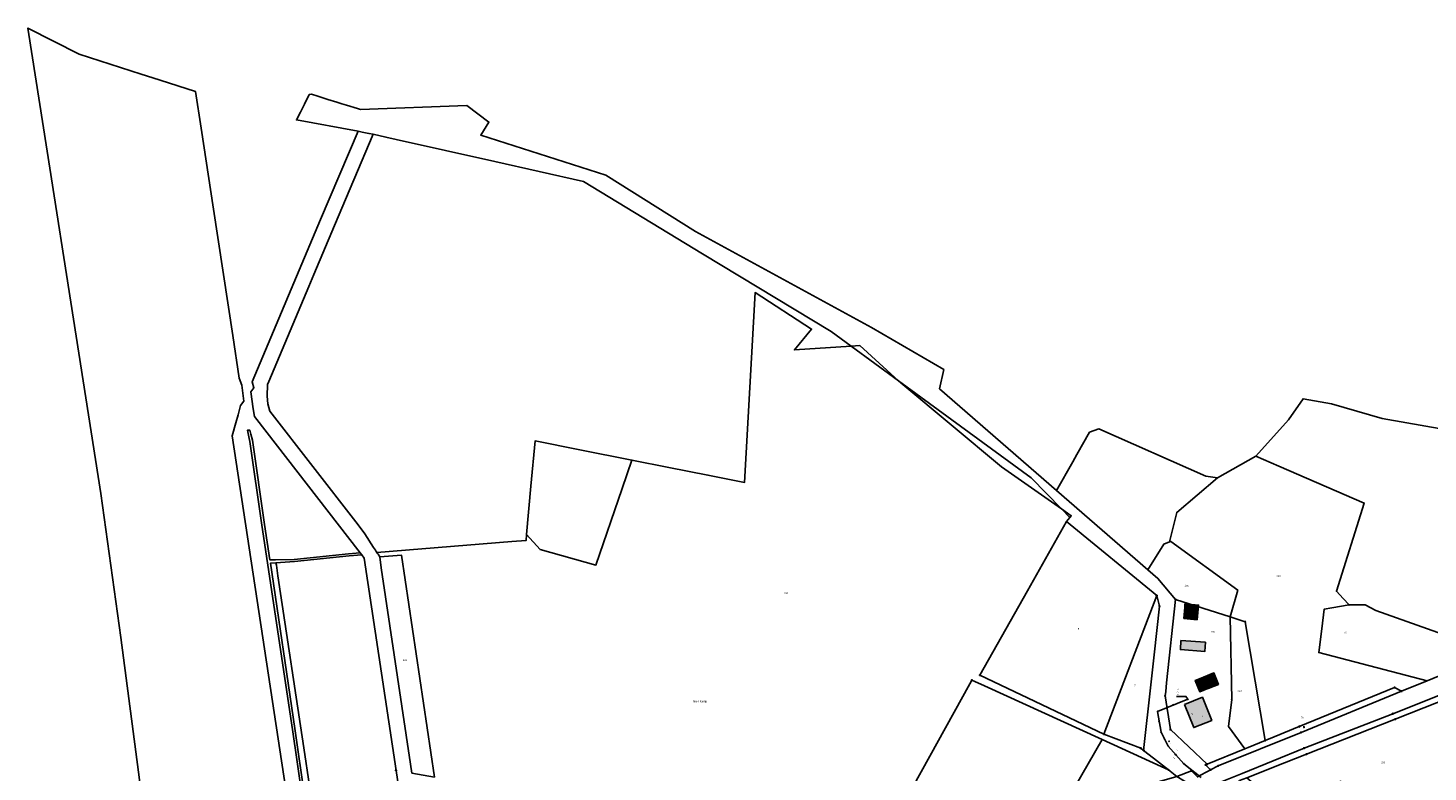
# Model space of a CAD drawing. Header units: metres. Extents: x 410063 to 2410512, y 5786105 to 5787650.
# Tile 23 of 30: x 2409464 to 2410147, y 5787287 to 5787650. Entities that reach past the tile are written whole.
import ezdxf

# ---------------------------------------------------------------- set-up
doc = ezdxf.new("R2010")
doc.units = ezdxf.units.M
for name, color, linetype in [('DRUCK-DECKELH', 40, 'Continuous'), ('DRUCK-FLUßRICH', 40, 'Continuous'), ('DRUCK-HALTUNGE', 40, 'Continuous'), ('DRUCK-ROHRD-M', 40, 'Continuous'), ('DRUCK-ROHRMAT', 40, 'Continuous'), ('DRUCK-SCHACHTN', 40, 'Continuous'), ('DRUCK-SCHAECHT', 40, 'Continuous'), ('DRUCK-SOHLENH', 40, 'Continuous'), ('K100-FLST_GRENZEN', 40, 'Continuous'), ('K105-FLST_NUMMERN', 40, 'Continuous'), ('K120-ALLG_TEXTE', 40, 'Continuous'), ('K125-GEB_LINIEN', 40, 'Continuous'), ('K125-GEB_LINIEN-FLAECHE', 2, 'Continuous'), ('K130-GEB_TEXTE', 40, 'Continuous')]:
    doc.layers.add(name, color=color, linetype=linetype)
doc.styles.add('ARIAL', font='arial.ttf')

# ---------------------------------------------------------------- blocks, each defined once
blk = doc.blocks.new('233')
at = {"layer": 'K105-FLST_NUMMERN', "color": 7}
for points in [[(2, 0.5, 0), (0, 0, 0), (2, -0.5, 0)], [(0, 0, 0), (4, 0, 0)]]:
    blk.add_polyline3d(points, dxfattribs=at)
blk = doc.blocks.new('GRENZSTEIN')
at = {"color": 7, "linetype": 'Continuous'}
blk.add_circle((0.000001, 0.000001), 0.749999, dxfattribs=at)
blk = doc.blocks.new('251')
at = {"color": 40, "linetype": 'Continuous'}
blk.add_circle((0, 0), 0.175, dxfattribs=at)
blk = doc.blocks.new('140')
at = {"layer": 'DRUCK-FLUßRICH', "color": 12}
for points in [[(0, 0, 0), (6.9, 1, 0), (7, 0, 0), (0, 0, 0)], [(0.141, 0, 0), (0.165, 0.024, 0)], [(0.331, 0.048, 0), (0.283, 0, 0)], [(0.424, 0, 0), (0.496, 0.072, 0)], [(0.662, 0.096, 0), (0.566, 0, 0)], [(0.707, 0, 0), (0.827, 0.12, 0)], [(0.992, 0.144, 0), (0.849, 0, 0)], [(0.99, 0, 0), (1.158, 0.168, 0)], [(1.323, 0.192, 0), (1.131, 0, 0)], [(1.273, 0, 0), (1.489, 0.216, 0)], [(1.654, 0.24, 0), (1.414, 0, 0)], [(1.556, 0, 0), (1.819, 0.264, 0)], [(1.985, 0.288, 0), (1.697, 0, 0)], [(1.838, 0, 0), (2.15, 0.312, 0)], [(2.315, 0.336, 0), (1.98, 0, 0)], [(2.121, 0, 0), (2.481, 0.36, 0)], [(2.646, 0.384, 0), (2.263, 0, 0)], [(2.404, 0, 0), (2.812, 0.407, 0)], [(2.977, 0.431, 0), (2.546, 0, 0)], [(2.687, 0, 0), (3.142, 0.455, 0)], [(3.308, 0.479, 0), (2.828, 0, 0)], [(2.97, 0, 0), (3.473, 0.503, 0)], [(3.639, 0.527, 0), (3.111, 0, 0)], [(3.253, 0, 0), (3.804, 0.551, 0)], [(3.969, 0.575, 0), (3.394, 0, 0)], [(3.536, 0, 0), (4.135, 0.599, 0)], [(4.3, 0.623, 0), (3.677, 0, 0)], [(3.818, 0, 0), (4.466, 0.647, 0)], [(4.631, 0.671, 0), (3.96, 0, 0)], [(4.101, 0, 0), (4.796, 0.695, 0)], [(4.962, 0.719, 0), (4.243, 0, 0)], [(4.384, 0, 0), (5.127, 0.743, 0)], [(5.293, 0.767, 0), (4.525, 0, 0)], [(4.667, 0, 0), (5.458, 0.791, 0)], [(5.623, 0.815, 0), (4.808, 0, 0)], [(4.95, 0, 0), (5.789, 0.839, 0)], [(5.954, 0.863, 0), (5.091, 0, 0)], [(5.233, 0, 0), (6.119, 0.887, 0)], [(6.285, 0.911, 0), (5.374, 0, 0)], [(5.515, 0, 0), (6.45, 0.935, 0)], [(6.616, 0.959, 0), (5.657, 0, 0)], [(5.798, 0, 0), (6.781, 0.983, 0)], [(6.904, 0.964, 0), (5.94, 0, 0)], [(6.081, 0, 0), (6.916, 0.835, 0)], [(6.929, 0.707, 0), (6.223, 0, 0)], [(6.364, 0, 0), (6.942, 0.578, 0)], [(6.955, 0.45, 0), (6.505, 0, 0)], [(6.647, 0, 0), (6.968, 0.321, 0)], [(6.981, 0.193, 0), (6.788, 0, 0)], [(6.93, 0, 0), (6.994, 0.064, 0)]]:
    blk.add_polyline3d(points, dxfattribs=at)
blk = doc.blocks.new('147')
at = {"color": 12, "linetype": 'Continuous'}
blk.add_circle((0, 0), 1.25, dxfattribs=at)
at = {"layer": 'DRUCK-ROHRD-M', "color": 12}
blk.add_polyline3d([(-1.25, -1.25, 0), (1.25, 1.25, 0)], dxfattribs=at)
blk = doc.blocks.new('1002')
at = {"color": 7, "linetype": 'Continuous'}
for start, end in [(359.999977, 180.000023), (29.999995, 90.000023), (180.000023, 359.999977), (210.000012, 269.999977)]:
    blk.add_arc((0, 0), 2.5, start, end, dxfattribs=at)
at = {"layer": 'DRUCK-SCHAECHT', "color": 7}
for points in [[(0, 2.5, 0), (0, -2.5, 0)], [(2.165, 1.25, 0), (0, 1.25, 0), (0, 2.5, 0)], [(-2.165, -1.25, 0), (0, -1.25, 0), (0, -2.5, 0)]]:
    blk.add_polyline3d(points, dxfattribs=at)
blk = doc.blocks.new('1008')
at = {"color": 7, "linetype": 'Continuous'}
for start, end in [(359.99995, 180.00005), (180.00005, 359.99995)]:
    blk.add_arc((0, 0), 1.25, start, end, dxfattribs=at)

msp = doc.modelspace()

# ---------------------------------------------------------------- hatches: boundary and pattern name
at = {"layer": 'K125-GEB_LINIEN-FLAECHE', "true_color": 0xc7c8ca}
for points in [[(2410028.467, 5787369.202), (2410028.391, 5787367.337), (2410028.031, 5787362.051), (2410034.449, 5787361.402), (2410035.211, 5787368.558)], [(2410026.574, 5787351.275), (2410026.337, 5787346.772), (2410038.244, 5787345.924), (2410038.555, 5787350.411)], [(2410037.604, 5787333.393), (2410033.554, 5787331.747), (2410035.743, 5787326.217), (2410039.699, 5787327.764), (2410039.798, 5787327.809)], [(2410037.604, 5787333.393), (2410039.798, 5787327.809), (2410044.904, 5787329.819), (2410042.702, 5787335.398)], [(2410028.363, 5787320.07), (2410032.827, 5787308.749), (2410041.595, 5787312.219), (2410038.675, 5787319.525), (2410037.086, 5787323.508)]]:
    msp.add_hatch(color=9, dxfattribs=at).paths.add_polyline_path(points)

# ---------------------------------------------------------------- linework, layer by layer
at = {"layer": 'DRUCK-HALTUNGE', "color": 12}
for points in [[(2410029.89, 5787322.57, 0), (2410015.15, 5787316.61, 0)], [(2410015.15, 5787316.61, 0), (2410016.87, 5787306.48, 0)], [(2410016.87, 5787306.48, 0), (2410020.41, 5787299.58, 0)], [(2410020.41, 5787299.58, 0), (2410027.99, 5787291.07, 0)], [(2410027.99, 5787291.07, 0), (2410036.5, 5787284.3, 0)]]:
    msp.add_polyline3d(points, dxfattribs=at)
at = {"layer": 'DRUCK-SCHACHTN', "color": 7}
msp.add_polyline3d([(2410029.89, 5787322.57, 0), (2410028.961, 5787323.943, 0), (2410024.326, 5787323.943, 0)], dxfattribs=at)
at = {"layer": 'K100-FLST_GRENZEN', "color": 18, "true_color": 0x000000}
for points in [[(2409591.200001, 5787266.836975, 0), (2409563.210999, 5787451.130981, 0), (2409564.987999, 5787457.461975, 0), (2409566.106003, 5787461.447998, 0), (2409567.394997, 5787466.039001, 0), (2409568.892998, 5787468.028992, 0), (2409568.036003, 5787475.833984, 0), (2409566.692001, 5787479.307007, 0), (2409563.607002, 5787500.163025, 0), (2409554.199997, 5787561.778015, 0), (2409548.059998, 5787601.359009, 0), (2409545.342003, 5787619.284058, 0), (2409528.103996, 5787624.80603, 0), (2409524.559998, 5787625.942017, 0), (2409518.737, 5787627.807007, 0), (2409488.602005, 5787637.46106, 0), (2409463.542007, 5787650.296021, 0), (2409472.949005, 5787590.218994, 0), (2409485.804993, 5787508.143982, 0), (2409499.141006, 5787422.948975, 0), (2409508.897995, 5787352.703003, 0), (2409518.861, 5787277.098999, 0)], [(2410035.824005, 5787285.276001, 0), (2410039.549011, 5787287.289978, 0), (2410041.076996, 5787288.116028, 0), (2410038.605011, 5787290.523987, 0), (2410039.388, 5787290.843994, 0), (2410021.429993, 5787307.789001, 0), (2410018.884003, 5787324.203979, 0), (2410019.113007, 5787326.35199, 0), (2410019.55899, 5787330.534973, 0), (2410023.903992, 5787371.265991, 0), (2410015.233002, 5787381.588013, 0), (2410010.466003, 5787385.721008, 0), (2409965.768005, 5787424.541016, 0), (2409908.721008, 5787474.130005, 0), (2409910.858002, 5787483.547974, 0), (2409875.449997, 5787504.072998, 0), (2409789.524002, 5787550.861023, 0), (2409745.783997, 5787578.370972, 0), (2409684.639999, 5787598.010986, 0), (2409688.629002, 5787604.338013, 0), (2409677.814999, 5787612.44104, 0), (2409625.943, 5787610.490967, 0), (2409624.387, 5787610.974976, 0), (2409619.016001, 5787612.64502, 0), (2409616.854, 5787613.317017, 0), (2409614.372, 5787614.088989, 0), (2409609.934999, 5787615.468018, 0), (2409605.152, 5787616.954956, 0), (2409601.969002, 5787617.944946, 0), (2409600.874001, 5787617.791992, 0), (2409598.500999, 5787613.05603, 0), (2409596.588001, 5787609.239014, 0), (2409594.659, 5787605.390015, 0), (2409594.659, 5787605.390015, 0), (2409624.856, 5787599.867981, 0), (2409626.81, 5787599.48999, 0), (2409630.047, 5787598.86499, 0), (2409632.095, 5787598.468994, 0), (2409638.296, 5787597.070984, 0), (2409643.318, 5787595.937988, 0), (2409691.561001, 5787585.057983, 0), (2409734.776001, 5787575.309021, 0), (2409792.927994, 5787540.112, 0), (2409855.824005, 5787502.044983, 0), (2409865.464005, 5787494.992981, 0), (2409869.714005, 5787495.286011, 0), (2409888.645004, 5787478.038025, 0), (2409953.411011, 5787430.664978, 0), (2409968.277008, 5787415.468994, 0), (2409972.980011, 5787412.179993, 0), (2409972.304993, 5787411.351013, 0), (2409970.606995, 5787409.265991, 0), (2410014.723999, 5787373.166016, 0), (2410016.033997, 5787368.072021, 0), (2410013.432007, 5787344.320984, 0), (2410011.826996, 5787329.671021, 0), (2410008.315002, 5787297.61499, 0), (2410013.192993, 5787293.789978, 0), (2410020.533997, 5787288.033997, 0), (2410024.644989, 5787284.810974, 0), (2410031.70401, 5787287.599976, 0), (2410034.608002, 5787284.617981, 0)], [(2409651.052, 5787286.484009, 0), (2409650.405, 5787290.815002, 0), (2409636.086, 5787386.742981, 0), (2409635.288, 5787392.085999, 0), (2409634.485, 5787393.335999, 0), (2409634.216, 5787393.754028, 0), (2409633.894, 5787394.255981, 0), (2409633.578, 5787394.749023, 0), (2409633.222, 5787395.304016, 0), (2409632.311, 5787396.723022, 0), (2409628.076, 5787403.320984, 0), (2409627.726, 5787403.866028, 0), (2409623.574, 5787409.223999, 0), (2409581.708, 5787463.265015, 0), (2409580.654999, 5787466.817017, 0), (2409580.291, 5787470.515991, 0), (2409580.568001, 5787476.228027, 0), (2409581.219002, 5787477.773987, 0), (2409600.708, 5787524.007019, 0), (2409603.201, 5787529.921997, 0), (2409613.27, 5787553.809021, 0), (2409632.095, 5787598.468994, 0), (2409630.047, 5787598.86499, 0), (2409626.81, 5787599.48999, 0), (2409624.856, 5787599.867981, 0), (2409606.336, 5787556.731995, 0), (2409573.042999, 5787477.609985, 0), (2409573.901001, 5787474.677002, 0), (2409572.346001, 5787472.612976, 0), (2409572.346001, 5787472.612976, 0), (2409573.546997, 5787464.369019, 0), (2409574.089001, 5787460.648987, 0), (2409625.769, 5787394.06897, 0), (2409626.504, 5787393.122986, 0), (2409627.776, 5787391.484009, 0), (2409643.256, 5787287.838989, 0), (2409654.379999, 5787213.36499, 0)], [(2409868.330002, 5787230.325012, 0), (2409923.453003, 5787330.012024, 0), (2409924.509003, 5787331.921021, 0), (2409930.571014, 5787329.151001, 0), (2409988.058014, 5787302.88501, 0), (2410016.856995, 5787289.715027, 0), (2410020.533997, 5787288.033997, 0), (2410013.192993, 5787293.789978, 0), (2410008.315002, 5787297.61499, 0), (2410006.96701, 5787298.671021, 0), (2409988.98999, 5787305.577026, 0), (2409928.416992, 5787334.369019, 0), (2409951.584991, 5787375.497009, 0), (2409970.606995, 5787409.265991, 0), (2409972.304993, 5787411.351013, 0), (2409968.277008, 5787415.468994, 0), (2409938.962006, 5787435.969971, 0), (2409889.787994, 5787476.997009, 0), (2409888.645004, 5787478.038025, 0), (2409865.464005, 5787494.992981, 0), (2409837.824997, 5787493.093018, 0), (2409846.158997, 5787503.31897, 0), (2409818.608002, 5787521.127014, 0), (2409813.462006, 5787428.463013, 0), (2409795.580994, 5787432.005005, 0), (2409776.516006, 5787435.780029, 0), (2409758.459999, 5787439.356018, 0), (2409753.696999, 5787425.429993, 0), (2409740.914001, 5787388.059998, 0), (2409713.717003, 5787395.682007, 0), (2409707.027, 5787403.041016, 0), (2409706.758003, 5787400.051025, 0), (2409699.856998, 5787399.502014, 0), (2409633.894, 5787394.255981, 0), (2409634.216, 5787393.754028, 0), (2409634.485, 5787393.335999, 0), (2409635.288, 5787392.085999, 0), (2409635.288, 5787392.085999, 0), (2409645.932, 5787392.935974, 0), (2409661.99, 5787284.572998, 0)], [(2410201.890991, 5787446.143005, 0), (2410124.766998, 5787459.578003, 0), (2410100.061005, 5787466.757996, 0), (2410086.177002, 5787469.312988, 0), (2410079.053009, 5787458.942993, 0), (2410063.19101, 5787441.179993, 0), (2410063.19101, 5787441.179993, 0), (2410074.431, 5787436.317017, 0), (2410116.075989, 5787418.301025, 0), (2410102.562012, 5787375.283997, 0), (2410105.787994, 5787371.742981, 0), (2410108.656006, 5787368.594971, 0), (2410116.553009, 5787368.721008, 0), (2410121.700989, 5787365.924011, 0), (2410179.981995, 5787345.197998, 0)], [(2409603.314999, 5787242.598999, 0), (2409593.889999, 5787308.297974, 0), (2409581.991001, 5787389.059021, 0), (2409584.637001, 5787389.22998, 0), (2409593.751999, 5787389.817993, 0), (2409620.427, 5787392.51001, 0), (2409626.504, 5787393.122986, 0), (2409625.769, 5787394.06897, 0), (2409620.058001, 5787393.492981, 0), (2409593.599998, 5787390.820007, 0), (2409584.423, 5787390.679016, 0), (2409581.619999, 5787390.635986, 0), (2409579.023998, 5787407.823975, 0), (2409573.209, 5787449.015015, 0), (2409572.412003, 5787451.93103, 0), (2409571.842003, 5787454.018005, 0), (2409570.730003, 5787453.913025, 0), (2409571.611, 5787449.827026, 0), (2409571.611, 5787449.827026, 0), (2409571.912003, 5787448.429993, 0), (2409577.658001, 5787407.578003, 0), (2409592.665001, 5787307.812012, 0), (2409602.133999, 5787242.338013, 0)], [(2410179.981995, 5787345.197998, 0), (2410146.794006, 5787331.593994, 0), (2410134.317993, 5787326.442017, 0), (2410085.242004, 5787306.375, 0), (2410044.723999, 5787290.026978, 0), (2410041.076996, 5787288.116028, 0), (2410039.549011, 5787287.289978, 0), (2410035.824005, 5787285.276001, 0), (2410034.608002, 5787284.617981, 0), (2410031.70401, 5787287.599976, 0), (2410024.644989, 5787284.810974, 0), (2410024.644989, 5787284.810974, 0), (2410028.260986, 5787282.625977, 0), (2410034.29599, 5787278.978027, 0), (2410036.548004, 5787277.617004, 0), (2410041.212006, 5787279.781006, 0), (2410045.444, 5787281.744019, 0), (2410046.721008, 5787282.336975, 0), (2410056.502991, 5787286.344971, 0), (2410086.739014, 5787298.731995, 0), (2410130.085999, 5787315.52002, 0), (2410179.392029, 5787335.098022, 0)], [(2410179.392029, 5787335.098022, 0), (2410130.085999, 5787315.52002, 0), (2410086.739014, 5787298.731995, 0), (2410056.502991, 5787286.344971, 0), (2410046.721008, 5787282.336975, 0), (2410045.444, 5787281.744019, 0), (2410041.212006, 5787279.781006, 0), (2410036.548004, 5787277.617004, 0), (2410041.527008, 5787274.254028, 0), (2410041.527008, 5787274.254028, 0), (2410045.485992, 5787275.598999, 0), (2410050.255005, 5787277.218018, 0), (2410052.345001, 5787277.927002, 0), (2410055.181, 5787282.820984, 0), (2410058.803986, 5787284.257996, 0), (2410077.181, 5787291.551025, 0), (2410087.910004, 5787295.809021, 0), (2410131.226013, 5787312.833008, 0), (2410165.338989, 5787326.348022, 0)]]:
    msp.add_polyline3d(points, dxfattribs=at)
for points in [[(2409965.768005, 5787424.541016, 0), (2410010.466003, 5787385.721008, 0), (2410018.181, 5787398.221008, 0), (2410021.003998, 5787399.382019, 0), (2410024.485992, 5787413.796997, 0), (2410044.432007, 5787430.732971, 0), (2410038.747986, 5787431.401978, 0), (2409986.545013, 5787454.617004, 0), (2409981.950012, 5787452.921997, 0), (2409975.727997, 5787442.01001, 0), (2409973.72699, 5787438.5, 0), (2409965.768005, 5787424.541016, 0)], [(2409707.027, 5787403.041016, 0), (2409713.717003, 5787395.682007, 0), (2409740.914001, 5787388.059998, 0), (2409753.696999, 5787425.429993, 0), (2409758.459999, 5787439.356018, 0), (2409733.035004, 5787444.390991, 0), (2409711.136002, 5787448.729004, 0), (2409709.139, 5787426.525024, 0), (2409707.027, 5787403.041016, 0)], [(2410021.559998, 5787399.611023, 0), (2410054.325989, 5787375.828979, 0), (2410050.625, 5787362.750977, 0), (2410057.990997, 5787360.406982, 0), (2410067.723999, 5787302.437988, 0), (2410072.148987, 5787304.249023, 0), (2410084.377991, 5787309.254028, 0), (2410130.888, 5787328.357971, 0), (2410134.317993, 5787326.442017, 0), (2410146.794006, 5787331.593994, 0), (2410093.950989, 5787345.372986, 0), (2410095.362, 5787356.921021, 0), (2410096.532013, 5787366.495972, 0), (2410100.203003, 5787367.132019, 0), (2410100.216003, 5787367.133972, 0), (2410108.656006, 5787368.594971, 0), (2410105.787994, 5787371.742981, 0), (2410102.562012, 5787375.283997, 0), (2410116.075989, 5787418.301025, 0), (2410074.431, 5787436.317017, 0), (2410063.19101, 5787441.179993, 0), (2410044.432007, 5787430.732971, 0), (2410024.485992, 5787413.796997, 0), (2410021.003998, 5787399.382019, 0), (2410021.559998, 5787399.611023, 0)], [(2409928.416992, 5787334.369019, 0), (2409988.98999, 5787305.577026, 0), (2410014.723999, 5787373.166016, 0), (2409970.606995, 5787409.265991, 0), (2409951.584991, 5787375.497009, 0), (2409928.416992, 5787334.369019, 0)], [(2409584.814999, 5787388.030029, 0), (2409585.625999, 5787382.828979, 0), (2409598.723, 5787295.620972, 0), (2409611.233999, 5787211.299011, 0), (2409615.306999, 5787183.849976, 0), (2409623.739, 5787174.577026, 0), (2409667.334, 5787126.638, 0), (2409664.561001, 5787145.203003, 0), (2409662.993999, 5787155.69397, 0), (2409654.379999, 5787213.36499, 0), (2409643.256, 5787287.838989, 0), (2409627.776, 5787391.484009, 0), (2409626.504, 5787393.122986, 0), (2409620.427, 5787392.51001, 0), (2409593.751999, 5787389.817993, 0), (2409584.637001, 5787389.22998, 0), (2409584.814999, 5787388.030029, 0)], [(2410015.233002, 5787381.588013, 0), (2410023.903992, 5787371.265991, 0), (2410050.625, 5787362.750977, 0), (2410054.325989, 5787375.828979, 0), (2410021.559998, 5787399.611023, 0), (2410021.003998, 5787399.382019, 0), (2410018.181, 5787398.221008, 0), (2410010.466003, 5787385.721008, 0), (2410015.233002, 5787381.588013, 0)], [(2409635.288, 5787392.085999, 0), (2409636.086, 5787386.742981, 0), (2409650.405, 5787290.815002, 0), (2409651.052, 5787286.484009, 0), (2409661.99, 5787284.572998, 0), (2409645.932, 5787392.935974, 0), (2409635.288, 5787392.085999, 0)], [(2410006.96701, 5787298.671021, 0), (2410008.315002, 5787297.61499, 0), (2410011.826996, 5787329.671021, 0), (2410013.432007, 5787344.320984, 0), (2410016.033997, 5787368.072021, 0), (2410014.723999, 5787373.166016, 0), (2409988.98999, 5787305.577026, 0), (2410006.96701, 5787298.671021, 0)], [(2410021.429993, 5787307.789001, 0), (2410039.388, 5787290.843994, 0), (2410057.722992, 5787298.354004, 0), (2410049.812012, 5787309.291992, 0), (2410051.350006, 5787322.377014, 0), (2410050.625, 5787362.750977, 0), (2410023.903992, 5787371.265991, 0), (2410019.55899, 5787330.534973, 0), (2410019.113007, 5787326.35199, 0), (2410018.884003, 5787324.203979, 0), (2410021.429993, 5787307.789001, 0)], [(2410093.950989, 5787345.372986, 0), (2410146.794006, 5787331.593994, 0), (2410179.981995, 5787345.197998, 0), (2410121.700989, 5787365.924011, 0), (2410116.553009, 5787368.721008, 0), (2410108.656006, 5787368.594971, 0), (2410100.216003, 5787367.133972, 0), (2410100.203003, 5787367.132019, 0), (2410096.532013, 5787366.495972, 0), (2410095.362, 5787356.921021, 0), (2410093.950989, 5787345.372986, 0)], [(2410049.812012, 5787309.291992, 0), (2410057.722992, 5787298.354004, 0), (2410059.463013, 5787299.065002, 0), (2410067.723999, 5787302.437988, 0), (2410057.990997, 5787360.406982, 0), (2410050.625, 5787362.750977, 0), (2410051.350006, 5787322.377014, 0), (2410049.812012, 5787309.291992, 0)], [(2409862.688995, 5787220.125, 0), (2409864.613007, 5787220.900024, 0), (2409867.100998, 5787221.901978, 0), (2409904.054993, 5787236.778992, 0), (2409947.015991, 5787254.495972, 0), (2409971.592987, 5787264.375, 0), (2409967.640991, 5787267.22998, 0), (2409988.058014, 5787302.88501, 0), (2409930.571014, 5787329.151001, 0), (2409924.509003, 5787331.921021, 0), (2409923.453003, 5787330.012024, 0), (2409868.330002, 5787230.325012, 0), (2409862.688995, 5787220.125, 0)], [(2410058.803986, 5787284.257996, 0), (2410088.227997, 5787258.927002, 0), (2410099.894012, 5787275.965027, 0), (2410104.380005, 5787282.515991, 0), (2410118.660004, 5787273.237, 0), (2410146.959991, 5787254.846985, 0), (2410147.795013, 5787254.304993, 0), (2410176.474976, 5787307.611023, 0), (2410184.478027, 5787334.03302, 0), (2410182.395996, 5787333.14502, 0), (2410178.911011, 5787322.468994, 0), (2410165.338989, 5787326.348022, 0), (2410131.226013, 5787312.833008, 0), (2410087.910004, 5787295.809021, 0), (2410077.181, 5787291.551025, 0), (2410058.803986, 5787284.257996, 0)], [(2410038.605011, 5787290.523987, 0), (2410041.076996, 5787288.116028, 0), (2410044.723999, 5787290.026978, 0), (2410085.242004, 5787306.375, 0), (2410134.317993, 5787326.442017, 0), (2410130.888, 5787328.357971, 0), (2410084.377991, 5787309.254028, 0), (2410072.148987, 5787304.249023, 0), (2410067.723999, 5787302.437988, 0), (2410059.463013, 5787299.065002, 0), (2410057.722992, 5787298.354004, 0), (2410039.388, 5787290.843994, 0), (2410038.605011, 5787290.523987, 0)], [(2409971.592987, 5787264.375, 0), (2409975.515991, 5787265.955017, 0), (2409998.272003, 5787275.112976, 0), (2410009.248993, 5787280.494995, 0), (2410024.644989, 5787284.810974, 0), (2410020.533997, 5787288.033997, 0), (2410016.856995, 5787289.715027, 0), (2409988.058014, 5787302.88501, 0), (2409967.640991, 5787267.22998, 0), (2409971.592987, 5787264.375, 0)]]:
    msp.add_polyline3d(points, close=True, dxfattribs=at)
at = {"layer": 'K125-GEB_LINIEN', "color": 32}
for points in [[(2410028.467, 5787369.202, 0), (2410028.391, 5787367.337, 0), (2410028.031, 5787362.051, 0), (2410034.449, 5787361.402, 0), (2410035.211, 5787368.558, 0), (2410028.467, 5787369.202, 0)], [(2410026.574, 5787351.275, 0), (2410026.337, 5787346.772, 0), (2410038.244, 5787345.924, 0), (2410038.555, 5787350.411, 0), (2410026.574, 5787351.275, 0)], [(2410037.604, 5787333.393, 0), (2410033.554, 5787331.747, 0), (2410035.743, 5787326.217, 0), (2410039.699, 5787327.764, 0), (2410039.798, 5787327.809, 0), (2410037.604, 5787333.393, 0)], [(2410037.604, 5787333.393, 0), (2410039.798, 5787327.809, 0), (2410044.904, 5787329.819, 0), (2410042.702, 5787335.398, 0), (2410037.604, 5787333.393, 0)], [(2410028.363007, 5787320.070007, 0), (2410032.826996, 5787308.749023, 0), (2410041.595001, 5787312.218994, 0), (2410038.674988, 5787319.525024, 0), (2410037.085999, 5787323.507996, 0), (2410028.363007, 5787320.070007, 0)]]:
    msp.add_polyline3d(points, dxfattribs=at)

# ---------------------------------------------------------------- block references
at = {"layer": 'DRUCK-FLUßRICH', "xscale": 0.067, "yscale": 0.233}
for p, rotation in [((2410022.52, 5787319.59), 18.016), ((2410016.01, 5787311.545), 95.63600000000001), ((2410018.64, 5787303.03), 113.16), ((2410024.2, 5787295.325), 127.692), ((2410032.245, 5787287.685), 137.497)]:
    msp.add_blockref('140', p, dxfattribs=dict(at, rotation=rotation))
at = {"layer": 'DRUCK-ROHRD-M', "xscale": 0.067, "yscale": 0.067, "rotation": 311.73}
msp.add_blockref('147', (2410020.797, 5787302.066), dxfattribs=at)
at = {"layer": 'DRUCK-SCHAECHT', "xscale": 0.083, "yscale": 0.083, "rotation": 0.5}
for name, p in [('1002', (2410029.89, 5787322.57)), ('1008', (2410015.15, 5787316.61)), ('1008', (2410016.87, 5787306.48)), ('1008', (2410020.41, 5787299.58)), ('1008', (2410027.99, 5787291.07))]:
    msp.add_blockref(name, p, dxfattribs=at)
at = {"layer": 'K100-FLST_GRENZEN', "xscale": 0.333, "yscale": 0.333}
for name, p in [('251', (2410015.233, 5787381.588)), ('GRENZSTEIN', (2410014.724, 5787373.166)), ('251', (2410054.326, 5787375.829)), ('251', (2410102.562, 5787375.284)), ('GRENZSTEIN', (2410016.034, 5787368.072)), ('GRENZSTEIN', (2410023.904, 5787371.266)), ('251', (2410096.532, 5787366.496)), ('251', (2410108.656, 5787368.595)), ('251', (2410116.553, 5787368.721)), ('251', (2410121.701, 5787365.924)), ('251', (2410050.625, 5787362.751)), ('GRENZSTEIN', (2410057.991, 5787360.407)), ('251', (2410093.951, 5787345.373)), ('GRENZSTEIN', (2409924.509, 5787331.921)), ('GRENZSTEIN', (2409928.417, 5787334.369)), ('251', (2410146.794, 5787331.594)), ('GRENZSTEIN', (2410130.888, 5787328.358)), ('GRENZSTEIN', (2410134.318, 5787326.442)), ('GRENZSTEIN', (2410018.884, 5787324.204)), ('251', (2410051.35, 5787322.377)), ('GRENZSTEIN', (2410130.086, 5787315.52)), ('GRENZSTEIN', (2410131.226, 5787312.833)), ('GRENZSTEIN', (2409988.99, 5787305.577)), ('GRENZSTEIN', (2410021.43, 5787307.789)), ('251', (2410049.812, 5787309.292)), ('GRENZSTEIN', (2410084.378, 5787309.254)), ('GRENZSTEIN', (2410085.242, 5787306.375)), ('251', (2409988.058, 5787302.885)), ('GRENZSTEIN', (2410006.967, 5787298.671)), ('GRENZSTEIN', (2410008.315, 5787297.615)), ('251', (2410057.723, 5787298.354)), ('GRENZSTEIN', (2410067.724, 5787302.438)), ('GRENZSTEIN', (2410086.739, 5787298.732)), ('GRENZSTEIN', (2410038.605, 5787290.524)), ('GRENZSTEIN', (2410039.388, 5787290.844)), ('GRENZSTEIN', (2410087.91, 5787295.809)), ('GRENZSTEIN', (2409643.256, 5787287.839)), ('GRENZSTEIN', (2410020.534, 5787288.034)), ('GRENZSTEIN', (2410031.704, 5787287.6)), ('GRENZSTEIN', (2410041.077, 5787288.116)), ('GRENZSTEIN', (2410044.724, 5787290.027))]:
    msp.add_blockref(name, p, dxfattribs=at)
at = {"layer": 'K105-FLST_NUMMERN', "xscale": 0.215118, "yscale": 0.215118, "rotation": 93.05899800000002}
msp.add_blockref('233', (2410086.686, 5787308.625), dxfattribs=at)

# ---------------------------------------------------------------- texts
at = {"layer": 'DRUCK-DECKELH', "color": 7, "linetype": 'Continuous', "style": 'ARIAL'}
msp.add_text('D  0,00', height=0.3, dxfattribs=at).set_placement((2410024.326, 5787325.993))
at = {"layer": 'DRUCK-ROHRMAT', "color": 12, "linetype": 'Continuous', "style": 'ARIAL'}
for s, p in [('a =   63 mm x  5.8 mm  PN 10', (2410021.174, 5787301.33)), ('PE-HD', (2410022.597, 5787294.282))]:
    msp.add_text(s, height=0.3, rotation=311.73, dxfattribs=at).set_placement(p)
at = {"layer": 'DRUCK-SCHACHTN', "color": 7, "linetype": 'Continuous', "style": 'ARIAL'}
msp.add_text('1041', height=0.416, dxfattribs=at).set_placement((2410024.326, 5787327.243))
at = {"layer": 'DRUCK-SOHLENH', "color": 7, "linetype": 'Continuous', "style": 'ARIAL'}
msp.add_text('   0,00', height=0.3, dxfattribs=at).set_placement((2410024.326, 5787324.743))
at = {"layer": 'K105-FLST_NUMMERN', "color": 7, "linetype": 'Continuous', "style": 'ARIAL'}
for s, p in [('203', (2410073.257, 5787382.2)), ('292', (2409832.79, 5787373.893)), ('202', (2410028.4, 5787377.732)), ('5', (2409976.224, 5787356.456)), ('205', (2410041.108, 5787355.017)), ('79', (2410106.162, 5787354.768)), ('191', (2409646.53, 5787341.25)), ('7', (2410003.798, 5787328.943)), ('204', (2410054.197, 5787326.255)), ('78', (2410085.062, 5787313.23)), ('286', (2410124.316, 5787291.262))]:
    msp.add_text(s, height=0.8325, dxfattribs=at).set_placement(p)
at = {"layer": 'K120-ALLG_TEXTE', "color": 15, "linetype": 'Continuous', "style": 'ARIAL'}
msp.add_text('Nien Kamp', height=0.999, dxfattribs=at).set_placement((2409788.316, 5787321.032))
at = {"layer": 'K130-GEB_TEXTE', "color": 7, "linetype": 'Continuous', "style": 'ARIAL'}
msp.add_text('16', height=0.666, rotation=291.389008, dxfattribs=at).set_placement((2410031.454, 5787315.699))
msp.add_text('I', height=0.666, dxfattribs=at).set_placement((2410036.972, 5787313.857))

doc.saveas('drawing.dxf')
